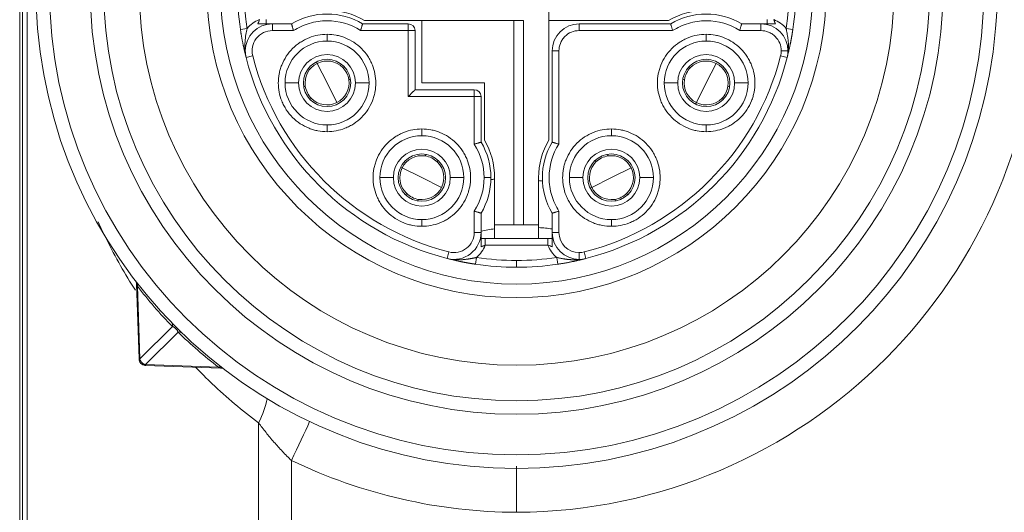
# Model space of a CAD drawing. Header units: millimetres. Extents: x 0 to 837, y 0 to 589.
# Tile 92 of 166: x 387.55 to 402.09, y 495.11 to 502.4. Entities that reach past the tile are written whole.
import ezdxf

# ---------------------------------------------------------------- set-up
doc = ezdxf.new("R2010")
doc.units = ezdxf.units.MM
doc.layers.add('1', color=7, linetype='Continuous', true_color=0xffffff)

msp = doc.modelspace()

# ---------------------------------------------------------------- linework, layer by layer
at = {"layer": '1', "color": 27, "linetype": 'Continuous', "lineweight": 18}
for p, q in [((387.586, 474.349), (387.586, 510.873)), ((389.309, 497.379), (389.271, 498.488)), ((389.309, 497.375), (389.309, 497.379)), ((389.405, 497.284), (389.4, 497.284)), ((390.514, 497.245), (389.405, 497.284))]:
    msp.add_line(p, q, dxfattribs=at)
at = {"layer": '1', "color": 27, "linetype": 'Continuous', "lineweight": 13}
for p, q in [((387.655, 510.873), (387.655, 474.349)), ((389.284, 498.456), (389.321, 497.38)), ((389.321, 497.38), (389.801, 497.86)), ((389.885, 497.776), (389.405, 497.296)), ((389.309, 497.379), (389.321, 497.38)), ((389.405, 497.284), (389.405, 497.296)), ((389.405, 497.296), (390.481, 497.258)), ((391.074, 488.787), (391.074, 496.435)), ((391.56, 495.878), (391.56, 489.344))]:
    msp.add_line(p, q, dxfattribs=at)
at = {"layer": '1', "color": 18, "linetype": 'Continuous', "lineweight": 18}
msp.add_line((387.546, 475.861), (387.546, 509.361), dxfattribs=at)
at = {"layer": '1', "color": 4, "linetype": 'Continuous', "lineweight": 18}
for p, q in [((395.361, 500.615), (395.361, 502.961)), ((392.64, 502.386), (394.986, 502.386)), ((393.486, 501.461), (393.486, 502.386)), ((394.846, 502.386), (394.846, 499.361)), ((394.986, 502.386), (394.986, 499.361)), ((397.131, 502.386), (395.361, 502.386)), ((394.411, 501.461), (393.486, 501.461)), ((394.411, 500.615), (394.411, 501.461)), ((394.561, 499.361), (394.561, 500.061)), ((395.211, 499.361), (395.211, 500.061)), ((394.561, 499.361), (394.561, 499.161)), ((394.846, 499.361), (394.561, 499.361)), ((394.846, 499.361), (394.986, 499.361)), ((394.986, 499.361), (395.211, 499.361)), ((395.211, 499.161), (395.211, 499.361))]:
    msp.add_line(p, q, dxfattribs=at)
at = {"layer": '1', "color": 163, "linetype": 'Continuous', "lineweight": 18}
for p, q in [((390.806, 502.254), (390.905, 502.269)), ((391.562, 502.336), (391.278, 502.336)), ((393.286, 502.336), (392.61, 502.336)), ((393.386, 501.361), (393.386, 502.236)), ((397.162, 502.336), (395.811, 502.336)), ((398.494, 502.336), (398.21, 502.336)), ((398.966, 502.254), (398.867, 502.269)), ((395.411, 501.936), (395.411, 500.585)), ((394.261, 501.361), (393.386, 501.361)), ((394.361, 500.585), (394.361, 501.261)), ((394.361, 499.252), (394.361, 499.537)), ((395.411, 499.537), (395.411, 499.252)), ((395.349, 499.161), (394.423, 499.161)), ((394.423, 499.061), (394.423, 499.161)), ((395.349, 499.061), (395.349, 499.161)), ((394.279, 498.781), (394.294, 498.88)), ((395.493, 498.781), (395.478, 498.88))]:
    msp.add_line(p, q, dxfattribs=at)
at = {"layer": '1', "color": 163, "linetype": 'Continuous', "lineweight": 13}
for p, q in [((391.278, 502.336), (391.278, 502.236)), ((391.59, 502.236), (391.278, 502.236)), ((393.286, 502.236), (392.582, 502.236)), ((393.286, 502.236), (393.286, 502.336)), ((393.286, 501.261), (393.286, 502.236)), ((393.386, 502.236), (393.286, 502.236)), ((395.811, 502.336), (395.811, 502.236)), ((397.19, 502.236), (395.811, 502.236)), ((398.494, 502.236), (398.182, 502.236)), ((398.494, 502.336), (398.494, 502.236)), ((392.086, 502.181), (392.086, 502.081)), ((397.686, 502.181), (397.686, 502.081)), ((395.511, 501.936), (395.411, 501.936)), ((395.511, 501.936), (395.511, 500.557)), ((398.894, 501.936), (398.794, 501.936)), ((390.89, 501.836), (390.987, 501.861)), ((398.882, 501.836), (398.785, 501.861)), ((391.666, 501.461), (391.466, 501.461)), ((392.506, 501.461), (392.706, 501.461)), ((394.261, 501.261), (394.261, 501.361)), ((397.266, 501.461), (397.066, 501.461)), ((398.106, 501.461), (398.306, 501.461)), ((394.261, 501.261), (393.286, 501.261)), ((394.361, 501.261), (394.261, 501.261)), ((394.261, 500.557), (394.261, 501.261)), ((392.086, 500.741), (392.086, 500.841)), ((393.486, 500.781), (393.486, 500.681)), ((396.286, 500.781), (396.286, 500.681)), ((397.686, 500.741), (397.686, 500.841)), ((393.066, 500.061), (392.866, 500.061)), ((393.906, 500.061), (394.106, 500.061)), ((394.506, 500.061), (394.406, 500.061)), ((395.866, 500.061), (395.666, 500.061)), ((396.706, 500.061), (396.906, 500.061)), ((393.486, 499.341), (393.486, 499.441)), ((394.261, 499.252), (394.261, 499.565)), ((395.511, 499.565), (395.511, 499.252)), ((396.286, 499.341), (396.286, 499.441)), ((394.361, 499.252), (394.261, 499.252)), ((395.411, 499.252), (395.511, 499.252)), ((395.349, 499.061), (394.423, 499.061)), ((393.862, 498.865), (393.886, 498.962)), ((395.811, 498.852), (395.811, 498.952)), ((395.811, 498.848), (395.811, 498.852)), ((395.91, 498.865), (395.885, 498.962)), ((394.886, 498.736), (394.886, 498.836))]:
    msp.add_line(p, q, dxfattribs=at)
at = {"layer": '1', "color": 30, "linetype": 'Continuous', "lineweight": 18}
for p, q in [((391.941, 501.751), (391.929, 501.774)), ((397.541, 501.17), (397.529, 501.148)), ((393.195, 500.206), (393.173, 500.217)), ((395.995, 499.915), (395.973, 499.904))]:
    msp.add_line(p, q, dxfattribs=at)
at = {"layer": '1', "color": 30, "linetype": 'Continuous', "lineweight": 13}
for p, q in [((392.086, 501.461), (391.941, 501.751)), ((397.686, 501.461), (397.831, 501.751)), ((392.086, 501.461), (392.231, 501.17)), ((397.686, 501.461), (397.541, 501.17)), ((393.486, 500.061), (393.195, 500.206)), ((396.286, 500.061), (396.577, 500.206)), ((393.486, 500.061), (393.777, 499.915)), ((396.286, 500.061), (395.995, 499.915))]:
    msp.add_line(p, q, dxfattribs=at)
at = {"layer": '1', "color": 27, "linetype": 'Continuous', "lineweight": 13}
msp.add_circle((394.886, 502.861), 6.9, dxfattribs=at)
at = {"layer": '1', "color": 27, "linetype": 'Continuous', "lineweight": 18}
for radius in [6.3, 6.1, 5.575, 4.575, 4.375]:
    msp.add_circle((394.886, 502.861), radius, dxfattribs=at)
at = {"layer": '1', "color": 27, "linetype": 'Continuous', "lineweight": 13}
for centre, start, end in [((394.851, 502.861), 270.258, 89.742), ((394.921, 502.861), 244.2982, 269.742)]:
    msp.add_arc(centre, 7.75, start, end, dxfattribs=at)
at = {"layer": '1', "color": 27, "linetype": 'Continuous', "lineweight": 18}
for centre, radius, start, end in [((394.886, 502.861), 7.1, 99.6276, 80.3724), ((389.181, 498.485), 0.09, 2, 37.4858), ((394.964, 502.863), 7.19, 217.8102, 224.1034), ((394.889, 502.939), 7.19, 225.8966, 232.1898)]:
    msp.add_arc(centre, radius, start, end, dxfattribs=at)
at = {"layer": '1', "color": 163, "linetype": 'Continuous', "lineweight": 18}
for centre, radius, start, end in [((394.886, 502.861), 4.125, 180, 188.4568), ((394.886, 502.861), 4.125, 351.5432, 0), ((392.086, 501.461), 1.02, 59.0753, 120.9247), ((397.686, 501.461), 1.02, 59.0753, 120.9247), ((391.278, 501.936), 0.4, 90, 180), ((393.286, 502.236), 0.1, 0, 90), ((395.811, 501.936), 0.4, 90, 180), ((398.494, 501.936), 0.4, 360, 90), ((392.086, 501.461), 0.62, 90, 180), ((392.086, 501.461), 0.62, 0, 90), ((397.686, 501.461), 0.62, 90, 180), ((397.686, 501.461), 0.62, 0, 90), ((391.278, 501.936), 0.4, 180, 194.3782), ((398.494, 501.936), 0.4, 345.6218, 360), ((394.886, 502.861), 4.125, 194.3782, 255.6218), ((392.086, 501.461), 0.42, 0, 180), ((392.086, 501.461), 0.35, 0, 180), ((394.886, 502.861), 4.125, 284.3782, 345.6218), ((397.686, 501.461), 0.42, 0, 180), ((397.686, 501.461), 0.35, 0, 180), ((392.086, 501.461), 0.62, 180, 270), ((392.086, 501.461), 0.42, 180, 0), ((392.086, 501.461), 0.35, 180, 0), ((392.086, 501.461), 0.62, 270, 0), ((394.261, 501.261), 0.1, 0, 90), ((397.686, 501.461), 0.62, 180, 270), ((397.686, 501.461), 0.42, 180, 0), ((397.686, 501.461), 0.35, 180, 0), ((397.686, 501.461), 0.62, 270, 0), ((393.486, 500.061), 0.62, 90, 180), ((393.486, 500.061), 0.62, 0, 90), ((396.286, 500.061), 0.62, 90, 180), ((396.286, 500.061), 0.62, 360, 90), ((393.486, 500.061), 0.42, 0, 180), ((393.486, 500.061), 1.02, 0, 30.9247), ((396.286, 500.061), 1.02, 149.0753, 210.9247), ((396.286, 500.061), 0.42, 0, 180), ((393.486, 500.061), 0.35, 0, 180), ((396.286, 500.061), 0.35, 0, 180), ((393.486, 500.061), 0.62, 180, 270), ((393.486, 500.061), 0.42, 180, 0), ((393.486, 500.061), 0.35, 180, 0), ((393.486, 500.061), 0.62, 270, 0), ((393.486, 500.061), 1.02, 329.0753, 0), ((396.286, 500.061), 0.62, 180, 270), ((396.286, 500.061), 0.42, 180, 0), ((396.286, 500.061), 0.35, 180, 0), ((396.286, 500.061), 0.62, 270, 360), ((393.961, 499.252), 0.4, 255.6218, 360), ((395.811, 499.252), 0.4, 180, 270), ((395.811, 499.252), 0.4, 270, 284.3782), ((394.886, 502.861), 4.125, 261.5432, 270), ((394.886, 502.861), 4.125, 270, 278.4568)]:
    msp.add_arc(centre, radius, start, end, dxfattribs=at)
at = {"layer": '1', "color": 4, "linetype": 'Continuous', "lineweight": 18}
for centre, start, end in [((392.086, 501.436), 59.7274, 90), ((397.686, 501.436), 90, 120.2726), ((393.461, 500.061), 0, 30.2726), ((396.311, 500.061), 149.7274, 180)]:
    msp.add_arc(centre, 1.1, start, end, dxfattribs=at)
at = {"layer": '1', "color": 163, "linetype": 'Continuous', "lineweight": 13}
for centre, radius, start, end in [((391.278, 501.936), 0.3, 90, 194.3782), ((394.886, 502.861), 4.025, 194.3782, 255.6218), ((394.886, 502.861), 4.025, 284.3782, 345.6218), ((395.811, 499.252), 0.3, 180, 270), ((395.811, 499.252), 0.3, 270, 284.3782)]:
    msp.add_arc(centre, radius, start, end, dxfattribs=at)
at = {"layer": '1', "color": 30, "linetype": 'Continuous', "lineweight": 18}
for centre, start, end in [((392.086, 501.461), 44.4853, 116.5651), ((397.686, 501.461), 63.4349, 135.5147), ((392.086, 501.461), 116.5651, 188.6448), ((392.086, 501.461), 8.6448, 44.4853), ((397.686, 501.461), 135.5147, 171.3552), ((397.686, 501.461), 351.3552, 63.4349), ((392.086, 501.461), 296.5651, 8.6448), ((397.686, 501.461), 171.3552, 243.4349), ((392.086, 501.461), 188.6448, 224.4853), ((397.686, 501.461), 315.5147, 351.3552), ((392.086, 501.461), 224.4853, 296.5651), ((397.686, 501.461), 243.4349, 315.5147), ((393.486, 500.061), 81.3552, 153.4349), ((393.486, 500.061), 45.5147, 81.3552), ((396.286, 500.061), 98.6448, 134.4853), ((396.286, 500.061), 26.5651, 98.6448), ((393.486, 500.061), 153.4349, 225.5147), ((393.486, 500.061), 333.4349, 45.5147), ((396.286, 500.061), 134.4853, 206.5651), ((396.286, 500.061), 314.4853, 26.5651), ((393.486, 500.061), 261.3552, 333.4349), ((396.286, 500.061), 206.5651, 278.6448), ((393.486, 500.061), 225.5147, 261.3552), ((396.286, 500.061), 278.6448, 314.4853)]:
    msp.add_arc(centre, 0.325, start, end, dxfattribs=at)
at = {"layer": '1', "color": 252, "linetype": 'Continuous', "lineweight": 13}
for centre, major_axis, start_param, end_param in [((394.772, 492.611), (0, 7.432), 0.040252, 0.050756), ((394.772, 492.611), (0, 7.432), 6.188839, 6.199639), ((394.984, 492.611), (0, -6.719), 3.230637, 3.273245), ((394.984, 492.611), (0, -6.719), 3.051468, 3.093683)]:
    msp.add_ellipse(centre, major_axis=major_axis, ratio=0.707107, start_param=start_param, end_param=end_param, dxfattribs=at)
at = {"layer": '1', "color": 27, "linetype": 'Continuous', "lineweight": 13}
for centre, major_axis, ratio, start_param, end_param in [((389.206, 498.453), (0.0711, 0.0552), 0.715373, 5.493528, 6.283185), ((389.723, 497.857), (0.0646, 0.0626), 0.761043, 5.412314, 6.283185), ((389.882, 497.698), (-0.0626, -0.0646), 0.761043, 3.141593, 4.012464), ((389.399, 497.378), (-0.0899, -0.0031), 0.472389, 0, 0.737033), ((389.4, 497.374), (0.0572, -0.0831), 0.69717, 4.206583, 4.563971), ((389.403, 497.374), (0.0031, 0.0899), 0.472389, 2.40456, 3.141593), ((389.4, 497.374), (0.0831, -0.0572), 0.69717, 4.860807, 5.218195), ((390.478, 497.18), (-0.0552, -0.0711), 0.715373, 3.141593, 3.93125), ((390.554, 496.435), (0.559, 0.829), 0.4511, 5.007623, 5.430731), ((391.525, 495.878), (0.434, 0.901), 0.03145, 4.727525, 5.420037)]:
    msp.add_ellipse(centre, major_axis=major_axis, ratio=ratio, start_param=start_param, end_param=end_param, dxfattribs=at)
at = {"layer": '1', "color": 27, "linetype": 'Continuous', "lineweight": 18}
for start_param, end_param in [(3.542342, 3.761108), (3.141674, 3.542342)]:
    msp.add_ellipse((390.51, 497.155), major_axis=(-0.0548, -0.0714), ratio=0.999998, start_param=start_param, end_param=end_param, dxfattribs=at)
at = {"layer": '1', "color": 163, "linetype": 'Continuous', "lineweight": 13}
for points, weights in [([(390.905, 502.269), (390.846, 502.662), (390.846, 503.06), (390.905, 503.453)], [1, 0.9927513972, 0.9927513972, 1]), ([(398.911, 502.861), (398.911, 502.663), (398.896, 502.465), (398.867, 502.269)], [1, 0.998185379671, 0.998185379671, 1])]:
    msp.add_rational_spline(points, weights, degree=3, dxfattribs=at)
at = {"layer": '1', "color": 163, "linetype": 'Continuous', "lineweight": 18}
for points in [[(390.905, 502.269), (390.955, 502.326), (391.016, 502.368), (391.086, 502.398)], [(391.086, 502.398), (391.08, 502.377), (391.072, 502.356), (391.064, 502.336)], [(391.186, 502.336), (391.186, 502.356), (391.186, 502.377), (391.186, 502.398)], [(398.586, 502.398), (398.586, 502.377), (398.586, 502.356), (398.586, 502.336)], [(398.686, 502.398), (398.756, 502.368), (398.817, 502.326), (398.867, 502.269)], [(398.785, 501.861), (398.791, 501.886), (398.794, 501.911), (398.794, 501.936)], [(394.406, 500.061), (394.405, 500.24), (394.357, 500.405), (394.261, 500.557)], [(394.261, 499.565), (394.357, 499.716), (394.405, 499.882), (394.406, 500.061)], [(394.423, 499.161), (394.402, 499.161), (394.381, 499.161), (394.361, 499.161)], [(395.411, 499.161), (395.391, 499.161), (395.37, 499.161), (395.349, 499.161)], [(394.423, 499.061), (394.394, 498.991), (394.351, 498.93), (394.294, 498.88)], [(395.349, 499.061), (395.37, 499.054), (395.39, 499.047), (395.411, 499.039)], [(395.478, 498.88), (395.421, 498.93), (395.378, 498.991), (395.349, 499.061)], [(394.886, 498.836), (394.688, 498.836), (394.49, 498.85), (394.294, 498.88)], [(395.478, 498.88), (395.282, 498.85), (395.084, 498.836), (394.886, 498.836)]]:
    msp.add_open_spline(points, degree=3, dxfattribs=at)
at = {"layer": '1', "color": 163, "linetype": 'Continuous', "lineweight": 13}
for points, knots in [([(392.582, 502.236), (392.431, 502.332), (392.265, 502.381), (392.041, 502.381), (391.997, 502.378), (391.909, 502.365), (391.864, 502.354), (391.74, 502.318), (391.663, 502.282), (391.59, 502.236)], [0, 0, 0, 0, 0.5, 0.5, 0.625, 0.625, 0.75, 0.75, 1, 1, 1, 1]), ([(398.182, 502.236), (398.031, 502.332), (397.865, 502.381), (397.641, 502.381), (397.597, 502.378), (397.509, 502.365), (397.464, 502.354), (397.34, 502.318), (397.263, 502.282), (397.19, 502.236)], [0, 0, 0, 0, 0.5, 0.5, 0.625, 0.625, 0.75, 0.75, 1, 1, 1, 1]), ([(395.811, 502.236), (395.729, 502.236), (395.656, 502.205), (395.584, 502.134), (395.565, 502.11), (395.55, 502.084), (395.54, 502.065), (395.536, 502.055), (395.518, 502.011), (395.511, 501.974), (395.511, 501.936)], [0, 0, 0, 0, 0.5, 0.5, 0.625, 0.6875, 0.6875, 0.75, 0.75, 1, 1, 1, 1]), ([(398.794, 501.936), (398.794, 502.018), (398.763, 502.09), (398.692, 502.162), (398.669, 502.181), (398.642, 502.197), (398.624, 502.206), (398.613, 502.211), (398.57, 502.229), (398.533, 502.236), (398.494, 502.236)], [0, 0, 0, 0, 0.5, 0.5, 0.625, 0.6875, 0.6875, 0.75, 0.75, 1, 1, 1, 1]), ([(392.086, 500.741), (392.04, 500.741), (391.973, 500.747), (391.907, 500.763), (391.864, 500.776), (391.844, 500.782), (391.729, 500.828), (391.647, 500.882), (391.542, 500.987), (391.495, 501.043), (391.459, 501.107), (391.436, 501.15), (391.425, 501.175), (391.383, 501.281), (391.366, 501.37), (391.366, 501.506), (391.372, 501.574), (391.388, 501.639), (391.401, 501.683), (391.407, 501.703), (391.453, 501.818), (391.507, 501.9), (391.612, 502.005), (391.669, 502.051), (391.732, 502.088), (391.775, 502.111), (391.8, 502.122), (391.906, 502.164), (391.994, 502.181), (392.086, 502.181)], [0, 0, 0, 0, 0.0625, 0.09375, 0.09375, 0.125, 0.125, 0.25, 0.25, 0.3125, 0.34375, 0.34375, 0.375, 0.375, 0.5, 0.5, 0.5625, 0.59375, 0.59375, 0.625, 0.625, 0.75, 0.75, 0.8125, 0.84375, 0.84375, 0.875, 0.875, 1, 1, 1, 1]), ([(392.086, 502.181), (392.132, 502.181), (392.199, 502.174), (392.265, 502.159), (392.308, 502.146), (392.328, 502.139), (392.443, 502.094), (392.525, 502.04), (392.63, 501.935), (392.676, 501.878), (392.713, 501.815), (392.736, 501.771), (392.747, 501.747), (392.789, 501.641), (392.806, 501.552), (392.806, 501.415), (392.8, 501.348), (392.784, 501.282), (392.771, 501.239), (392.765, 501.219), (392.719, 501.104), (392.665, 501.022), (392.56, 500.917), (392.503, 500.87), (392.44, 500.833), (392.397, 500.811), (392.372, 500.8), (392.266, 500.758), (392.178, 500.741), (392.086, 500.741)], [0, 0, 0, 0, 0.0625, 0.09375, 0.09375, 0.125, 0.125, 0.25, 0.25, 0.3125, 0.34375, 0.34375, 0.375, 0.375, 0.5, 0.5, 0.5625, 0.59375, 0.59375, 0.625, 0.625, 0.75, 0.75, 0.8125, 0.84375, 0.84375, 0.875, 0.875, 1, 1, 1, 1]), ([(397.686, 500.741), (397.64, 500.741), (397.573, 500.747), (397.507, 500.763), (397.464, 500.776), (397.444, 500.782), (397.329, 500.828), (397.247, 500.882), (397.142, 500.987), (397.095, 501.043), (397.059, 501.107), (397.036, 501.15), (397.025, 501.175), (396.983, 501.281), (396.966, 501.37), (396.966, 501.506), (396.972, 501.574), (396.988, 501.639), (397.001, 501.683), (397.007, 501.703), (397.053, 501.818), (397.107, 501.9), (397.212, 502.005), (397.269, 502.051), (397.332, 502.088), (397.375, 502.111), (397.4, 502.122), (397.506, 502.164), (397.594, 502.181), (397.686, 502.181)], [0, 0, 0, 0, 0.0625, 0.09375, 0.09375, 0.125, 0.125, 0.25, 0.25, 0.3125, 0.34375, 0.34375, 0.375, 0.375, 0.5, 0.5, 0.5625, 0.59375, 0.59375, 0.625, 0.625, 0.75, 0.75, 0.8125, 0.84375, 0.84375, 0.875, 0.875, 1, 1, 1, 1]), ([(397.686, 502.181), (397.732, 502.181), (397.799, 502.174), (397.865, 502.159), (397.908, 502.146), (397.928, 502.139), (398.043, 502.094), (398.125, 502.04), (398.23, 501.935), (398.276, 501.878), (398.313, 501.815), (398.336, 501.771), (398.347, 501.747), (398.389, 501.641), (398.406, 501.552), (398.406, 501.415), (398.4, 501.348), (398.384, 501.282), (398.371, 501.239), (398.365, 501.219), (398.319, 501.104), (398.265, 501.022), (398.16, 500.917), (398.103, 500.87), (398.04, 500.833), (397.997, 500.811), (397.972, 500.8), (397.866, 500.758), (397.778, 500.741), (397.686, 500.741)], [0, 0, 0, 0, 0.0625, 0.09375, 0.09375, 0.125, 0.125, 0.25, 0.25, 0.3125, 0.34375, 0.34375, 0.375, 0.375, 0.5, 0.5, 0.5625, 0.59375, 0.59375, 0.625, 0.625, 0.75, 0.75, 0.8125, 0.84375, 0.84375, 0.875, 0.875, 1, 1, 1, 1]), ([(393.486, 499.341), (393.44, 499.341), (393.373, 499.347), (393.307, 499.363), (393.264, 499.376), (393.244, 499.382), (393.129, 499.428), (393.047, 499.482), (392.942, 499.587), (392.895, 499.643), (392.859, 499.707), (392.836, 499.75), (392.825, 499.775), (392.783, 499.881), (392.766, 499.97), (392.766, 500.106), (392.772, 500.174), (392.788, 500.239), (392.801, 500.283), (392.807, 500.303), (392.853, 500.418), (392.907, 500.5), (393.012, 500.605), (393.069, 500.651), (393.132, 500.688), (393.175, 500.711), (393.2, 500.722), (393.306, 500.764), (393.394, 500.781), (393.486, 500.781)], [0, 0, 0, 0, 0.0625, 0.09375, 0.09375, 0.125, 0.125, 0.25, 0.25, 0.3125, 0.34375, 0.34375, 0.375, 0.375, 0.5, 0.5, 0.5625, 0.59375, 0.59375, 0.625, 0.625, 0.75, 0.75, 0.8125, 0.84375, 0.84375, 0.875, 0.875, 1, 1, 1, 1]), ([(393.486, 500.781), (393.532, 500.781), (393.599, 500.774), (393.665, 500.759), (393.708, 500.746), (393.728, 500.739), (393.843, 500.694), (393.925, 500.64), (394.03, 500.535), (394.076, 500.478), (394.113, 500.415), (394.136, 500.371), (394.147, 500.347), (394.189, 500.241), (394.206, 500.152), (394.206, 500.015), (394.2, 499.948), (394.184, 499.882), (394.171, 499.839), (394.165, 499.819), (394.119, 499.704), (394.065, 499.622), (393.96, 499.517), (393.903, 499.47), (393.84, 499.433), (393.797, 499.411), (393.772, 499.4), (393.666, 499.358), (393.578, 499.341), (393.486, 499.341)], [0, 0, 0, 0, 0.0625, 0.09375, 0.09375, 0.125, 0.125, 0.25, 0.25, 0.3125, 0.34375, 0.34375, 0.375, 0.375, 0.5, 0.5, 0.5625, 0.59375, 0.59375, 0.625, 0.625, 0.75, 0.75, 0.8125, 0.84375, 0.84375, 0.875, 0.875, 1, 1, 1, 1]), ([(396.286, 499.341), (396.24, 499.341), (396.173, 499.347), (396.107, 499.363), (396.064, 499.376), (396.044, 499.382), (395.929, 499.428), (395.847, 499.482), (395.742, 499.587), (395.695, 499.643), (395.659, 499.707), (395.636, 499.75), (395.625, 499.775), (395.583, 499.881), (395.566, 499.97), (395.566, 500.106), (395.572, 500.174), (395.588, 500.239), (395.601, 500.283), (395.607, 500.303), (395.653, 500.418), (395.707, 500.5), (395.812, 500.605), (395.869, 500.651), (395.932, 500.688), (395.975, 500.711), (396, 500.722), (396.106, 500.764), (396.194, 500.781), (396.286, 500.781)], [0, 0, 0, 0, 0.0625, 0.09375, 0.09375, 0.125, 0.125, 0.25, 0.25, 0.3125, 0.34375, 0.34375, 0.375, 0.375, 0.5, 0.5, 0.5625, 0.59375, 0.59375, 0.625, 0.625, 0.75, 0.75, 0.8125, 0.84375, 0.84375, 0.875, 0.875, 1, 1, 1, 1]), ([(396.286, 500.781), (396.332, 500.781), (396.399, 500.774), (396.465, 500.759), (396.508, 500.746), (396.528, 500.739), (396.643, 500.694), (396.725, 500.64), (396.83, 500.535), (396.876, 500.478), (396.913, 500.415), (396.936, 500.371), (396.947, 500.347), (396.989, 500.241), (397.006, 500.152), (397.006, 500.015), (397, 499.948), (396.984, 499.882), (396.971, 499.839), (396.965, 499.819), (396.919, 499.704), (396.865, 499.622), (396.76, 499.517), (396.703, 499.47), (396.64, 499.433), (396.597, 499.411), (396.572, 499.4), (396.466, 499.358), (396.378, 499.341), (396.286, 499.341)], [0, 0, 0, 0, 0.0625, 0.09375, 0.09375, 0.125, 0.125, 0.25, 0.25, 0.3125, 0.34375, 0.34375, 0.375, 0.375, 0.5, 0.5, 0.5625, 0.59375, 0.59375, 0.625, 0.625, 0.75, 0.75, 0.8125, 0.84375, 0.84375, 0.875, 0.875, 1, 1, 1, 1]), ([(395.511, 500.557), (395.414, 500.406), (395.366, 500.239), (395.366, 500.016), (395.369, 499.972), (395.382, 499.884), (395.392, 499.838), (395.429, 499.715), (395.465, 499.638), (395.511, 499.565)], [0, 0, 0, 0, 0.5, 0.5, 0.625, 0.625, 0.75, 0.75, 1, 1, 1, 1]), ([(393.886, 498.962), (393.931, 498.95), (393.977, 498.95), (394.066, 498.968), (394.109, 498.988), (394.181, 499.043), (394.21, 499.079), (394.251, 499.162), (394.261, 499.206), (394.261, 499.252)], [0, 0, 0, 0, 0.25, 0.25, 0.5, 0.5, 0.75, 0.75, 1, 1, 1, 1])]:
    msp.add_open_spline(points, degree=3, knots=knots, dxfattribs=at)
at = {"layer": '1', "color": 163, "linetype": 'Continuous', "lineweight": 18}
for points, weights in [([(398.708, 502.336), (398.7, 502.356), (398.692, 502.377), (398.686, 502.398)], [0.999999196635, 0.999999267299, 0.999999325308, 0.999999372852]), ([(393.286, 501.261), (393.345, 501.319), (393.386, 501.361), (393.386, 501.361)], [1, 0.804764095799, 0.804737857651, 0.999921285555]), ([(394.361, 499.039), (394.382, 499.047), (394.402, 499.054), (394.423, 499.061)], [0.999999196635, 0.999999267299, 0.999999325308, 0.999999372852])]:
    msp.add_rational_spline(points, weights, degree=3, dxfattribs=at)
for points, knots in [([(390.89, 501.836), (390.888, 501.844), (390.885, 501.858), (390.879, 501.879), (390.875, 501.899), (390.87, 501.919), (390.866, 501.937), (390.862, 501.955), (390.858, 501.971), (390.855, 501.987), (390.851, 502.002), (390.848, 502.016), (390.845, 502.031), (390.842, 502.048), (390.838, 502.068), (390.834, 502.087), (390.831, 502.106), (390.827, 502.125), (390.824, 502.144), (390.82, 502.163), (390.817, 502.181), (390.814, 502.2), (390.811, 502.218), (390.809, 502.236), (390.807, 502.248), (390.806, 502.254)], [0, 0, 0, 0, 0.059317, 0.115844, 0.169584, 0.220541, 0.268722, 0.314133, 0.356781, 0.396676, 0.43383, 0.468256, 0.499972, 0.546812, 0.592509, 0.637114, 0.680683, 0.723276, 0.764957, 0.805793, 0.845858, 0.885228, 0.923985, 0.962213, 1, 1, 1, 1]), ([(390.872, 501.956), (390.87, 501.996), (390.871, 502.035), (390.88, 502.145), (390.894, 502.211), (390.905, 502.269)], [0, 0, 0, 0, 0.335989, 0.335989, 1, 1, 1, 1]), ([(391.278, 502.336), (391.243, 502.336), (391.209, 502.336), (391.156, 502.336), (391.138, 502.336), (391.101, 502.336), (391.083, 502.336), (391.064, 502.336)], [0, 0, 0, 0, 0.5, 0.5, 0.75, 0.75, 1, 1, 1, 1]), ([(391.59, 502.236), (391.588, 502.242), (391.586, 502.249), (391.583, 502.261), (391.581, 502.267), (391.578, 502.279), (391.576, 502.285), (391.573, 502.296), (391.571, 502.301), (391.569, 502.31), (391.568, 502.315), (391.566, 502.322), (391.565, 502.325), (391.563, 502.33), (391.563, 502.332), (391.562, 502.335), (391.562, 502.336), (391.562, 502.336)], [0, 0, 0, 0, 0.125169, 0.125169, 0.250337, 0.250337, 0.375506, 0.375506, 0.500675, 0.500675, 0.625843, 0.625843, 0.751012, 0.751012, 0.876181, 0.876181, 1, 1, 1, 1]), ([(392.582, 502.236), (392.584, 502.242), (392.585, 502.249), (392.589, 502.261), (392.591, 502.267), (392.594, 502.279), (392.596, 502.285), (392.599, 502.296), (392.6, 502.301), (392.603, 502.31), (392.604, 502.315), (392.606, 502.322), (392.607, 502.325), (392.609, 502.33), (392.609, 502.332), (392.61, 502.335), (392.61, 502.336), (392.61, 502.336)], [0, 0, 0, 0, 0.125168, 0.125168, 0.250336, 0.250336, 0.375504, 0.375504, 0.500672, 0.500672, 0.62584, 0.62584, 0.751008, 0.751008, 0.876177, 0.876177, 1, 1, 1, 1]), ([(397.162, 502.336), (397.162, 502.336), (397.162, 502.335), (397.163, 502.332), (397.163, 502.33), (397.165, 502.325), (397.166, 502.322), (397.168, 502.315), (397.169, 502.31), (397.171, 502.301), (397.173, 502.296), (397.176, 502.285), (397.178, 502.279), (397.181, 502.267), (397.183, 502.261), (397.186, 502.249), (397.188, 502.242), (397.19, 502.236)], [0, 0, 0, 0, 0.120316, 0.120316, 0.245985, 0.245985, 0.371654, 0.371654, 0.497324, 0.497324, 0.622993, 0.622993, 0.748662, 0.748662, 0.874331, 0.874331, 1, 1, 1, 1]), ([(398.182, 502.236), (398.184, 502.242), (398.185, 502.249), (398.189, 502.261), (398.191, 502.267), (398.194, 502.279), (398.196, 502.285), (398.199, 502.296), (398.2, 502.301), (398.203, 502.31), (398.204, 502.315), (398.206, 502.322), (398.207, 502.325), (398.209, 502.33), (398.209, 502.332), (398.21, 502.335), (398.21, 502.336), (398.21, 502.336)], [0, 0, 0, 0, 0.125168, 0.125168, 0.250336, 0.250336, 0.375504, 0.375504, 0.500672, 0.500672, 0.62584, 0.62584, 0.751008, 0.751008, 0.876177, 0.876177, 1, 1, 1, 1]), ([(398.708, 502.336), (398.67, 502.336), (398.634, 502.336), (398.581, 502.336), (398.564, 502.336), (398.529, 502.336), (398.512, 502.336), (398.494, 502.336)], [0, 0, 0, 0, 0.5, 0.5, 0.75, 0.75, 1, 1, 1, 1]), ([(398.61, 502.336), (398.614, 502.336), (398.618, 502.336), (398.625, 502.336), (398.628, 502.336), (398.635, 502.336), (398.638, 502.336), (398.648, 502.336), (398.655, 502.336), (398.666, 502.336), (398.67, 502.336), (398.677, 502.336), (398.681, 502.336), (398.693, 502.336), (398.7, 502.336), (398.708, 502.336)], [0, 0, 0, 0, 0.166623, 0.166623, 0.270795, 0.270795, 0.374967, 0.374967, 0.583312, 0.583312, 0.687484, 0.687484, 0.791656, 0.791656, 1, 1, 1, 1]), ([(398.867, 502.269), (398.867, 502.269), (398.867, 502.269), (398.867, 502.269), (398.867, 502.269), (398.867, 502.269), (398.867, 502.268), (398.867, 502.268), (398.868, 502.266), (398.868, 502.264), (398.869, 502.259), (398.871, 502.248), (398.875, 502.227), (398.881, 502.195), (398.888, 502.156), (398.893, 502.121), (398.897, 502.091), (398.899, 502.067), (398.901, 502.041), (398.902, 502.016), (398.901, 501.989), (398.901, 501.963), (398.899, 501.945), (398.899, 501.936)], [0, 0, 0, 0, 0.000099, 0.000198, 0.000396, 0.000793, 0.001585, 0.003173, 0.006351, 0.012728, 0.025558, 0.051524, 0.104681, 0.215836, 0.333193, 0.456482, 0.529109, 0.603421, 0.679607, 0.75758, 0.837106, 0.917976, 1, 1, 1, 1]), ([(398.966, 502.254), (398.966, 502.251), (398.965, 502.244), (398.963, 502.235), (398.962, 502.225), (398.96, 502.215), (398.958, 502.205), (398.957, 502.195), (398.955, 502.185), (398.954, 502.175), (398.952, 502.165), (398.95, 502.155), (398.948, 502.144), (398.946, 502.134), (398.945, 502.124), (398.943, 502.113), (398.941, 502.103), (398.939, 502.093), (398.937, 502.082), (398.935, 502.072), (398.933, 502.061), (398.931, 502.05), (398.928, 502.04), (398.926, 502.026), (398.922, 502.007), (398.917, 501.984), (398.911, 501.959), (398.905, 501.931), (398.898, 501.902), (398.89, 501.87), (398.885, 501.848), (398.882, 501.836)], [0, 0, 0, 0, 0.020548, 0.041216, 0.062019, 0.082972, 0.104088, 0.125382, 0.146866, 0.168555, 0.19046, 0.212594, 0.23497, 0.257598, 0.28049, 0.303656, 0.327108, 0.350855, 0.374907, 0.399274, 0.423963, 0.448985, 0.474347, 0.500057, 0.551029, 0.608744, 0.673259, 0.744616, 0.822843, 0.907966, 1, 1, 1, 1]), ([(394.261, 500.557), (394.267, 500.558), (394.274, 500.56), (394.286, 500.564), (394.293, 500.566), (394.305, 500.569), (394.31, 500.571), (394.321, 500.574), (394.326, 500.575), (394.336, 500.578), (394.34, 500.579), (394.347, 500.581), (394.35, 500.582), (394.356, 500.583), (394.358, 500.584), (394.36, 500.585), (394.361, 500.585), (394.361, 500.585)], [0, 0, 0, 0, 0.12517, 0.12517, 0.25034, 0.25034, 0.37551, 0.37551, 0.500679, 0.500679, 0.625849, 0.625849, 0.751019, 0.751019, 0.876189, 0.876189, 1, 1, 1, 1]), ([(395.511, 500.557), (395.505, 500.558), (395.498, 500.56), (395.485, 500.564), (395.479, 500.566), (395.467, 500.569), (395.462, 500.571), (395.451, 500.574), (395.446, 500.575), (395.436, 500.578), (395.432, 500.579), (395.425, 500.581), (395.421, 500.582), (395.416, 500.583), (395.414, 500.584), (395.412, 500.585), (395.411, 500.585), (395.411, 500.585)], [0, 0, 0, 0, 0.12517, 0.12517, 0.25034, 0.25034, 0.37551, 0.37551, 0.500679, 0.500679, 0.625849, 0.625849, 0.751019, 0.751019, 0.876189, 0.876189, 1, 1, 1, 1]), ([(394.261, 499.565), (394.267, 499.563), (394.274, 499.561), (394.287, 499.558), (394.293, 499.556), (394.305, 499.552), (394.31, 499.551), (394.321, 499.548), (394.326, 499.546), (394.336, 499.544), (394.34, 499.542), (394.347, 499.54), (394.35, 499.539), (394.356, 499.538), (394.358, 499.537), (394.36, 499.537), (394.361, 499.537), (394.361, 499.537)], [0, 0, 0, 0, 0.125168, 0.125168, 0.250336, 0.250336, 0.375504, 0.375504, 0.500672, 0.500672, 0.62584, 0.62584, 0.751008, 0.751008, 0.876177, 0.876177, 1, 1, 1, 1]), ([(395.511, 499.565), (395.505, 499.563), (395.498, 499.561), (395.485, 499.558), (395.479, 499.556), (395.467, 499.552), (395.462, 499.551), (395.451, 499.548), (395.446, 499.546), (395.436, 499.544), (395.432, 499.542), (395.425, 499.54), (395.421, 499.539), (395.416, 499.538), (395.414, 499.537), (395.412, 499.537), (395.411, 499.537), (395.411, 499.537)], [0, 0, 0, 0, 0.12517, 0.12517, 0.25034, 0.25034, 0.37551, 0.37551, 0.500679, 0.500679, 0.625849, 0.625849, 0.751019, 0.751019, 0.876189, 0.876189, 1, 1, 1, 1]), ([(394.361, 499.039), (394.361, 499.077), (394.361, 499.113), (394.361, 499.166), (394.361, 499.183), (394.361, 499.218), (394.361, 499.235), (394.361, 499.252)], [0, 0, 0, 0, 0.5, 0.5, 0.75, 0.75, 1, 1, 1, 1]), ([(395.411, 499.039), (395.411, 499.077), (395.411, 499.113), (395.411, 499.166), (395.411, 499.183), (395.411, 499.218), (395.411, 499.235), (395.411, 499.252)], [0, 0, 0, 0, 0.5, 0.5, 0.75, 0.75, 1, 1, 1, 1]), ([(394.279, 498.781), (394.276, 498.781), (394.27, 498.782), (394.26, 498.784), (394.25, 498.785), (394.24, 498.787), (394.23, 498.788), (394.22, 498.79), (394.21, 498.792), (394.2, 498.793), (394.19, 498.795), (394.18, 498.797), (394.17, 498.798), (394.159, 498.8), (394.149, 498.802), (394.139, 498.804), (394.128, 498.806), (394.118, 498.808), (394.107, 498.81), (394.097, 498.812), (394.086, 498.814), (394.076, 498.816), (394.065, 498.818), (394.051, 498.821), (394.032, 498.825), (394.009, 498.83), (393.984, 498.836), (393.957, 498.842), (393.927, 498.849), (393.895, 498.857), (393.873, 498.862), (393.862, 498.865)], [0, 0, 0, 0, 0.020548, 0.041216, 0.062019, 0.082972, 0.104088, 0.125381, 0.146866, 0.168555, 0.19046, 0.212594, 0.23497, 0.257598, 0.28049, 0.303656, 0.327108, 0.350855, 0.374907, 0.399274, 0.423963, 0.448985, 0.474347, 0.500057, 0.551029, 0.608744, 0.673259, 0.744616, 0.822843, 0.907966, 1, 1, 1, 1]), ([(395.811, 498.848), (395.806, 498.848), (395.797, 498.847), (395.784, 498.846), (395.77, 498.846), (395.757, 498.845), (395.744, 498.845), (395.731, 498.845), (395.718, 498.846), (395.705, 498.846), (395.692, 498.847), (395.68, 498.848), (395.667, 498.849), (395.655, 498.85), (395.643, 498.852), (395.634, 498.852), (395.629, 498.853), (395.626, 498.854), (395.62, 498.854), (395.613, 498.855), (395.605, 498.857), (395.594, 498.858), (395.582, 498.86), (395.568, 498.862), (395.552, 498.865), (395.535, 498.868), (395.517, 498.872), (395.498, 498.876), (395.485, 498.878), (395.478, 498.88)], [0, 0, 0, 0, 0.041241, 0.08221, 0.122883, 0.163233, 0.203234, 0.242857, 0.282072, 0.320849, 0.359157, 0.396962, 0.434253, 0.471094, 0.507488, 0.543425, 0.547558, 0.557437, 0.573002, 0.594156, 0.620763, 0.652649, 0.689598, 0.731349, 0.777599, 0.827996, 0.882147, 0.939628, 1, 1, 1, 1]), ([(395.91, 498.865), (395.903, 498.863), (395.889, 498.859), (395.868, 498.854), (395.847, 498.849), (395.828, 498.845), (395.81, 498.841), (395.792, 498.837), (395.776, 498.833), (395.76, 498.829), (395.745, 498.826), (395.731, 498.823), (395.716, 498.82), (395.698, 498.817), (395.679, 498.813), (395.66, 498.809), (395.64, 498.805), (395.621, 498.802), (395.603, 498.798), (395.584, 498.795), (395.565, 498.792), (395.547, 498.789), (395.529, 498.786), (395.511, 498.783), (395.499, 498.782), (395.493, 498.781)], [0, 0, 0, 0, 0.059317, 0.115844, 0.169584, 0.220541, 0.268722, 0.314133, 0.356781, 0.396676, 0.43383, 0.468256, 0.499972, 0.546812, 0.592509, 0.637114, 0.680683, 0.723276, 0.764957, 0.805793, 0.845858, 0.885228, 0.923985, 0.962213, 1, 1, 1, 1])]:
    msp.add_open_spline(points, degree=3, knots=knots, dxfattribs=at)
at = {"layer": '1', "color": 30, "linetype": 'Continuous', "lineweight": 18}
for points in [[(392.318, 501.688), (392.325, 501.692), (392.332, 501.695), (392.339, 501.699)], [(397.432, 501.7), (397.439, 501.696), (397.447, 501.692), (397.454, 501.688)], [(392.424, 501.518), (392.419, 501.515), (392.413, 501.512), (392.407, 501.51)], [(397.365, 501.51), (397.358, 501.513), (397.352, 501.516), (397.346, 501.519)], [(391.748, 501.403), (391.753, 501.406), (391.759, 501.409), (391.765, 501.412)], [(398.007, 501.412), (398.014, 501.409), (398.02, 501.406), (398.026, 501.402)], [(391.854, 501.233), (391.847, 501.23), (391.84, 501.226), (391.833, 501.223)], [(397.94, 501.222), (397.933, 501.226), (397.925, 501.229), (397.918, 501.233)], [(393.535, 500.382), (393.538, 500.388), (393.54, 500.393), (393.543, 500.399)], [(393.725, 500.315), (393.721, 500.308), (393.717, 500.3), (393.714, 500.293)], [(396.058, 500.293), (396.055, 500.299), (396.052, 500.306), (396.049, 500.312)], [(396.228, 500.4), (396.231, 500.394), (396.234, 500.388), (396.237, 500.382)], [(393.247, 499.806), (393.251, 499.814), (393.254, 499.821), (393.258, 499.829)], [(393.437, 499.739), (393.434, 499.734), (393.431, 499.728), (393.429, 499.722)], [(396.344, 499.722), (396.341, 499.728), (396.338, 499.734), (396.335, 499.739)], [(396.514, 499.829), (396.517, 499.822), (396.52, 499.816), (396.523, 499.809)]]:
    msp.add_open_spline(points, degree=3, dxfattribs=at)
at = {"layer": '1', "color": 27, "linetype": 'Continuous', "lineweight": 13}
for points, knots in [([(389.254, 498.396), (389.178, 498.515), (389.105, 498.636), (388.962, 498.887), (388.893, 499.018), (388.785, 499.235), (388.745, 499.32), (388.706, 499.405)], [0, 0, 0, 0, 0.369738, 0.369738, 0.757711, 0.757711, 1, 1, 1, 1]), ([(389.271, 498.488), (389.271, 498.488), (389.271, 498.488), (389.271, 498.487), (389.271, 498.486), (389.273, 498.483), (389.274, 498.48), (389.276, 498.474), (389.278, 498.471), (389.28, 498.463), (389.282, 498.46), (389.284, 498.456)], [0, 0, 0, 0, 0.118384, 0.118384, 0.244329, 0.244329, 0.49622, 0.49622, 0.74811, 0.74811, 1, 1, 1, 1]), ([(389.885, 497.776), (389.884, 497.779), (389.882, 497.783), (389.879, 497.79), (389.877, 497.794), (389.872, 497.803), (389.869, 497.807), (389.861, 497.817), (389.857, 497.822), (389.85, 497.829), (389.847, 497.832), (389.842, 497.836), (389.84, 497.838), (389.832, 497.843), (389.828, 497.847), (389.819, 497.852), (389.815, 497.854), (389.808, 497.857), (389.804, 497.858), (389.801, 497.86)], [0, 0, 0, 0, 0.125, 0.125, 0.25, 0.25, 0.375, 0.375, 0.5, 0.5, 0.5625, 0.5625, 0.625, 0.625, 0.75, 0.75, 0.875, 0.875, 1, 1, 1, 1]), ([(389.334, 497.347), (389.336, 497.343), (389.339, 497.339), (389.344, 497.332), (389.347, 497.329), (389.354, 497.322), (389.357, 497.319), (389.365, 497.313), (389.368, 497.311), (389.372, 497.309)], [0, 0, 0, 0, 0.25, 0.25, 0.5, 0.5, 0.75, 0.75, 1, 1, 1, 1]), ([(391.074, 496.435), (390.83, 496.615), (390.603, 496.809), (390.307, 497.092), (390.227, 497.172), (390.149, 497.254)], [0, 0, 0, 0, 0.722804, 0.722804, 1, 1, 1, 1]), ([(390.481, 497.258), (390.485, 497.257), (390.489, 497.255), (390.496, 497.252), (390.499, 497.251), (390.506, 497.249), (390.508, 497.247), (390.512, 497.246), (390.514, 497.245), (390.514, 497.245)], [0, 0, 0, 0, 0.250377, 0.250377, 0.500754, 0.500754, 0.75113, 0.75113, 1, 1, 1, 1]), ([(391.074, 496.435), (391.11, 496.387), (391.183, 496.292), (391.261, 496.197), (391.322, 496.127), (391.343, 496.104), (391.384, 496.057), (391.405, 496.034), (391.47, 495.966), (391.514, 495.921), (391.56, 495.878)], [0, 0, 0, 0, 0.25, 0.5, 0.5, 0.625, 0.625, 0.75, 0.75, 1, 1, 1, 1])]:
    msp.add_open_spline(points, degree=3, knots=knots, dxfattribs=at)
at = {"layer": '1', "color": 163, "linetype": 'Continuous', "lineweight": 18}
msp.add_rational_spline([(394.294, 498.88), (394.236, 498.869), (394.171, 498.855), (394.051, 498.844), (394, 498.844), (393.948, 498.849)], [0.999999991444, 0.999999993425, 0.999999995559, 0.999999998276, 0.999999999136, 0.999999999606], degree=3, knots=[0, 0, 0, 0, 0.60877, 0.60877, 1, 1, 1, 1], dxfattribs=at)
at = {"layer": '1', "color": 27, "linetype": 'Continuous', "lineweight": 18}
msp.add_open_spline([(389.256, 498.535), (389.251, 498.541), (389.252, 498.54)], degree=2, dxfattribs=at)
for points, knots in [([(389.4, 497.284), (389.388, 497.285), (389.377, 497.287), (389.36, 497.294), (389.355, 497.297), (389.346, 497.304), (389.341, 497.308), (389.333, 497.316), (389.329, 497.32), (389.322, 497.33), (389.32, 497.335), (389.315, 497.346), (389.313, 497.352), (389.31, 497.363), (389.31, 497.369), (389.309, 497.375)], [0, 0, 0, 0, 0.25, 0.25, 0.375, 0.375, 0.5, 0.5, 0.625, 0.625, 0.75, 0.75, 0.875, 0.875, 1, 1, 1, 1]), ([(394.886, 495.794), (394.886, 495.778), (394.886, 495.762), (394.886, 495.732), (394.886, 495.719), (394.886, 495.693), (394.886, 495.679), (394.886, 495.612), (394.886, 495.554), (394.886, 495.478), (394.886, 495.463), (394.886, 495.432), (394.886, 495.416), (394.886, 495.369), (394.886, 495.338), (394.886, 495.242), (394.886, 495.177), (394.886, 495.111)], [0, 0, 0, 0, 0.086579, 0.086579, 0.151824, 0.151824, 0.217068, 0.217068, 0.478045, 0.478045, 0.54329, 0.54329, 0.608534, 0.608534, 0.739023, 0.739023, 1, 1, 1, 1])]:
    msp.add_open_spline(points, degree=3, knots=knots, dxfattribs=at)

doc.saveas('drawing.dxf')
